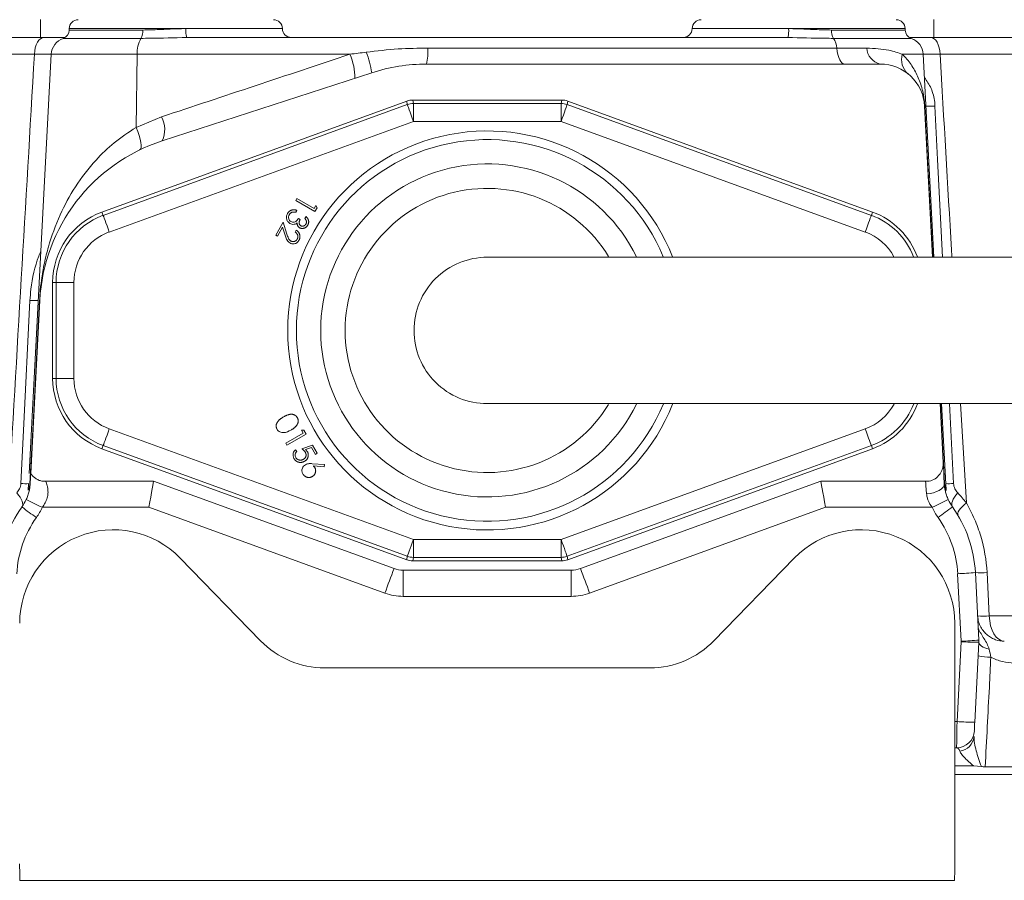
# Model space of a CAD drawing. Header units: millimetres. Extents: x 783 to 2230, y 1359 to 2850.
# Tile 7 of 12: x 1454 to 1565, y 2259 to 2356. Entities that reach past the tile are written whole.
import ezdxf

# ---------------------------------------------------------------- set-up
doc = ezdxf.new("R2010")
doc.units = ezdxf.units.MM

msp = doc.modelspace()

# ---------------------------------------------------------------- linework, layer by layer
at = {"color": 7, "linetype": 'Continuous', "lineweight": 15}
for p, q in [((1455.91, 2354.06), (1455.91, 2356.07)), ((1556.81, 2354.06), (1556.81, 2356.07)), ((1459.15, 2355.06), (1459.15, 2354.9)), ((1472.31, 2355.06), (1459.15, 2355.06)), ((1459.15, 2354.9), (1467.46, 2354.9)), ((1472.31, 2355.06), (1478.26, 2355.06)), ((1478.26, 2355.06), (1483.22, 2355.06)), ((1529.5, 2355.06), (1540.41, 2355.06)), ((1552.99, 2355.06), (1540.41, 2355.06)), ((1545.26, 2354.9), (1553.58, 2354.9)), ((1553.58, 2355.06), (1552.99, 2355.06)), ((1553.58, 2354.9), (1553.58, 2355.06)), ((1445.2, 2354.06), (1456.27, 2354.06)), ((1467.25, 2353.95), (1458.47, 2353.95)), ((1472.41, 2354.06), (1540.32, 2354.06)), ((1554.26, 2353.95), (1545.47, 2353.95)), ((1556.45, 2354.06), (1567.53, 2354.06)), ((1499.65, 2352.86), (1545.84, 2352.86)), ((1545.84, 2352.86), (1549.23, 2352.86)), ((1455.21, 2352.16), (1443.91, 2352.16)), ((1457.11, 2352.16), (1454.62, 2304.81)), ((1466.83, 2352.16), (1457.11, 2352.16)), ((1466.83, 2352.16), (1466.7, 2343.9)), ((1490.85, 2352.16), (1466.83, 2352.16)), ((1555.62, 2352.16), (1553.25, 2352.16)), ((1557.51, 2352.16), (1555.62, 2352.17)), ((1556.82, 2329.24), (1555.62, 2352.16)), ((1568.82, 2352.16), (1557.51, 2352.16)), ((1550.75, 2351.05), (1499.51, 2351.05)), ((1493.31, 2350.07), (1469.65, 2342.38)), ((1497.26, 2346.86), (1462.84, 2334.33)), ((1497.33, 2346.47), (1497.26, 2346.86)), ((1497.95, 2346.98), (1498.02, 2346.59)), ((1497.95, 2346.98), (1514.77, 2346.98)), ((1514.7, 2346.59), (1514.77, 2346.98)), ((1515.46, 2346.86), (1515.39, 2346.47)), ((1549.88, 2334.33), (1515.46, 2346.86)), ((1462.98, 2333.96), (1497.33, 2346.47)), ((1498.02, 2346.59), (1514.7, 2346.59)), ((1498.02, 2346.59), (1498.02, 2344.58)), ((1514.7, 2346.59), (1514.7, 2344.58)), ((1515.39, 2346.47), (1549.75, 2333.96)), ((1556.65, 2329.24), (1555.76, 2346.3)), ((1466.7, 2343.9), (1469.58, 2345.09)), ((1498.02, 2344.58), (1463.66, 2332.08)), ((1514.7, 2344.58), (1498.02, 2344.58)), ((1549.06, 2332.08), (1514.7, 2344.58)), ((1484.73, 2335.65), (1484.85, 2335.86)), ((1484.85, 2335.86), (1486.81, 2334.73)), ((1486.9, 2334.39), (1484.73, 2335.65)), ((1486.81, 2334.73), (1487.01, 2335.07)), ((1487.14, 2334.82), (1486.9, 2334.39)), ((1487.01, 2335.07), (1487.14, 2334.82)), ((1462.84, 2334.33), (1462.98, 2333.96)), ((1484.85, 2334.52), (1484.73, 2334.31)), ((1485.03, 2333.62), (1485.23, 2333.5)), ((1485.77, 2333.6), (1485.9, 2333.82)), ((1549.88, 2334.33), (1549.75, 2333.96)), ((1482.47, 2331.73), (1483.32, 2333.2)), ((1483.25, 2332.61), (1482.67, 2331.61)), ((1483.52, 2331.73), (1483.25, 2332.61)), ((1483.32, 2333.2), (1483.73, 2331.85)), ((1482.67, 2331.61), (1482.47, 2331.73)), ((1484.66, 2332.08), (1484.78, 2332.29)), ((1457.27, 2326.38), (1457.67, 2326.38)), ((1457.27, 2315.55), (1457.27, 2326.38)), ((1457.67, 2326.38), (1459.67, 2326.38)), ((1457.67, 2315.55), (1457.67, 2326.38)), ((1459.67, 2326.38), (1459.67, 2315.55)), ((1455.82, 2324.35), (1454.79, 2304.81)), ((1457.27, 2315.55), (1457.67, 2315.55)), ((1457.67, 2315.55), (1459.67, 2315.55)), ((1557.87, 2306.03), (1557.52, 2312.69)), ((1557.55, 2312.69), (1557.89, 2306.02)), ((1558.2, 2302.91), (1557.69, 2312.69)), ((1558.59, 2312.69), (1559.04, 2303.67)), ((1559.83, 2312.69), (1560.48, 2301.47)), ((1463.66, 2309.84), (1498.02, 2297.34)), ((1483.61, 2308.21), (1485.57, 2309.34)), ((1485.9, 2309.25), (1483.73, 2308)), ((1485.57, 2309.34), (1485.37, 2309.69)), ((1485.37, 2309.69), (1485.66, 2309.68)), ((1485.66, 2309.68), (1485.9, 2309.25)), ((1514.7, 2297.34), (1549.06, 2309.84)), ((1462.84, 2307.59), (1462.98, 2307.96)), ((1497.33, 2295.45), (1462.98, 2307.96)), ((1483.73, 2308), (1483.61, 2308.21)), ((1485.42, 2307.6), (1486.61, 2308.02)), ((1486.61, 2308.02), (1487.16, 2307.08)), ((1549.75, 2307.96), (1515.39, 2295.45)), ((1549.88, 2307.59), (1549.75, 2307.96)), ((1462.84, 2307.59), (1497.26, 2295.06)), ((1484.72, 2307.49), (1484.85, 2307.27)), ((1486.5, 2307.74), (1485.85, 2307.5)), ((1486.95, 2306.96), (1486.5, 2307.74)), ((1487.16, 2307.08), (1486.95, 2306.96)), ((1515.46, 2295.06), (1549.88, 2307.59)), ((1486.59, 2305.91), (1487.96, 2305.82)), ((1487.96, 2305.82), (1487.95, 2305.57)), ((1557.9, 2305.97), (1558.02, 2303.68)), ((1487.95, 2305.57), (1486.72, 2305.65)), ((1454.56, 2303.64), (1454.52, 2302.91)), ((1468.68, 2303.94), (1456.05, 2303.94)), ((1495.83, 2294.06), (1468.68, 2303.94)), ((1544.04, 2303.94), (1516.89, 2294.06)), ((1556.3, 2303.94), (1544.04, 2303.94)), ((1468.15, 2300.99), (1456.11, 2300.99)), ((1494.8, 2291.29), (1468.15, 2300.99)), ((1544.57, 2300.99), (1517.92, 2291.29)), ((1556.62, 2300.99), (1544.57, 2300.99)), ((1498.02, 2297.34), (1514.7, 2297.34)), ((1498.02, 2297.34), (1498.02, 2295.33)), ((1514.7, 2297.34), (1514.7, 2295.33)), ((1480.76, 2285.9), (1471.68, 2295.24)), ((1497.26, 2295.06), (1497.33, 2295.45)), ((1498.02, 2295.33), (1497.95, 2294.94)), ((1514.77, 2294.94), (1497.95, 2294.94)), ((1514.7, 2295.33), (1498.02, 2295.33)), ((1514.77, 2294.94), (1514.7, 2295.33)), ((1515.39, 2295.45), (1515.46, 2295.06)), ((1541.04, 2295.24), (1531.96, 2285.9)), ((1515.86, 2293.88), (1496.86, 2293.88)), ((1496.86, 2293.88), (1496.86, 2290.92)), ((1515.86, 2293.88), (1515.86, 2290.92)), ((1559.9, 2285.85), (1559.5, 2293.47)), ((1561.51, 2293.61), (1561.91, 2285.99)), ((1562.82, 2293.61), (1563.07, 2288.71)), ((1515.86, 2290.92), (1496.86, 2290.92)), ((1559.18, 2260.71), (1559.18, 2287.88)), ((1563.07, 2288.71), (1569.16, 2288.71)), ((1559.43, 2276.78), (1559.9, 2285.79)), ((1561.91, 2285.72), (1561.43, 2276.71)), ((1524.75, 2282.85), (1487.98, 2282.85)), ((1559.18, 2276.78), (1559.43, 2276.78)), ((1559.38, 2273.82), (1559.18, 2273.82)), ((1559.18, 2271.77), (1561.29, 2271.77)), ((1562.18, 2271.7), (1561.29, 2271.77)), ((1562.61, 2271.67), (1638.24, 2271.67)), ((1638.26, 2270.81), (1559.18, 2270.81)), ((1453.58, 2258.84), (1559.14, 2258.84))]:
    msp.add_line(p, q, dxfattribs=at)
at = {"color": 7, "linetype": 'Continuous', "lineweight": 15, "flags": 128}
for points in [[(1455.21, 2352.16), (1455.24, 2352.53), (1455.31, 2352.89), (1455.41, 2353.22), (1455.54, 2353.51), (1455.7, 2353.74), (1455.88, 2353.92), (1456.07, 2354.02), (1456.27, 2354.06)], [(1557.51, 2352.16), (1557.48, 2352.53), (1557.41, 2352.89), (1557.31, 2353.22), (1557.18, 2353.51), (1557.02, 2353.74), (1556.85, 2353.92), (1556.65, 2354.02), (1556.45, 2354.06)], [(1546.69, 2351.05), (1546.56, 2351.08), (1546.43, 2351.18), (1546.3, 2351.33), (1546.18, 2351.54), (1546.08, 2351.81), (1545.98, 2352.12), (1545.9, 2352.47), (1545.84, 2352.86)], [(1497.33, 2346.47), (1497.35, 2346.42), (1497.39, 2346.31), (1497.45, 2346.13), (1497.54, 2345.9), (1497.64, 2345.61), (1497.76, 2345.29), (1497.89, 2344.94), (1498.02, 2344.58)], [(1514.7, 2344.58), (1514.84, 2344.94), (1514.96, 2345.29), (1515.08, 2345.61), (1515.18, 2345.9), (1515.27, 2346.13), (1515.33, 2346.31), (1515.37, 2346.42), (1515.39, 2346.47)], [(1555.79, 2346.3), (1556.1, 2340.29), (1556.68, 2329.24)], [(1556.94, 2346.29), (1557.24, 2340.28), (1557.78, 2329.24)], [(1467.08, 2341.35), (1467.19, 2341.45), (1467.25, 2341.62), (1467.26, 2341.88), (1467.23, 2342.19), (1467.16, 2342.56), (1467.04, 2342.98), (1466.89, 2343.43), (1466.7, 2343.9)], [(1462.98, 2333.96), (1462.99, 2333.92), (1463.04, 2333.81), (1463.1, 2333.63), (1463.19, 2333.39), (1463.29, 2333.11), (1463.41, 2332.79), (1463.53, 2332.44), (1463.66, 2332.08)], [(1549.06, 2332.08), (1549.19, 2332.44), (1549.32, 2332.79), (1549.43, 2333.11), (1549.54, 2333.39), (1549.62, 2333.63), (1549.69, 2333.81), (1549.73, 2333.92), (1549.75, 2333.96)], [(1453.69, 2303.67), (1453.98, 2309.67), (1454.7, 2324.34)], [(1454.71, 2303.68), (1455.02, 2309.69), (1455.79, 2324.35)], [(1462.98, 2307.96), (1462.99, 2308), (1463.04, 2308.12), (1463.1, 2308.29), (1463.19, 2308.53), (1463.29, 2308.81), (1463.41, 2309.13), (1463.53, 2309.48), (1463.66, 2309.84)], [(1549.06, 2309.84), (1549.19, 2309.48), (1549.32, 2309.13), (1549.43, 2308.81), (1549.54, 2308.53), (1549.62, 2308.29), (1549.69, 2308.12), (1549.73, 2308), (1549.75, 2307.96)], [(1557.83, 2305.55), (1557.85, 2305.65), (1557.87, 2306.05)], [(1557.87, 2306.03), (1557.88, 2305.87), (1557.89, 2305.54), (1557.92, 2305.06), (1557.95, 2304.43), (1557.99, 2303.68)], [(1555.99, 2302.52), (1555.95, 2303), (1555.91, 2303.4), (1555.89, 2303.7), (1555.87, 2303.88), (1555.86, 2303.94)], [(1557.99, 2303.68), (1557.96, 2303.47), (1557.85, 2303.26), (1557.67, 2303.07), (1557.42, 2302.89), (1557.12, 2302.75), (1556.77, 2302.63), (1556.39, 2302.56), (1555.99, 2302.52)], [(1453.81, 2301.03), (1453.87, 2301.16), (1453.89, 2301.31), (1453.87, 2301.49), (1453.82, 2301.69), (1453.72, 2301.9), (1453.59, 2302.13), (1453.42, 2302.37), (1453.22, 2302.61)], [(1558.92, 2301.03), (1558.85, 2301.16), (1558.83, 2301.31), (1558.85, 2301.49), (1558.91, 2301.69), (1559, 2301.9), (1559.14, 2302.13), (1559.31, 2302.37), (1559.51, 2302.61)], [(1559.54, 2300.09), (1559.5, 2300.19), (1559.52, 2300.32), (1559.57, 2300.47), (1559.68, 2300.64), (1559.82, 2300.83), (1560.01, 2301.04), (1560.23, 2301.25), (1560.48, 2301.47)], [(1497.33, 2295.45), (1497.35, 2295.5), (1497.39, 2295.61), (1497.45, 2295.79), (1497.54, 2296.02), (1497.64, 2296.31), (1497.76, 2296.63), (1497.89, 2296.98), (1498.02, 2297.34)], [(1514.7, 2297.34), (1514.84, 2296.98), (1514.96, 2296.63), (1515.08, 2296.31), (1515.18, 2296.02), (1515.27, 2295.79), (1515.33, 2295.61), (1515.37, 2295.5), (1515.39, 2295.45)], [(1563.07, 2288.71), (1563.12, 2288.14), (1563.22, 2287.6), (1563.39, 2287.11), (1563.6, 2286.68), (1563.85, 2286.33), (1564.14, 2286.07), (1564.45, 2285.91), (1564.77, 2285.86)], [(1561.91, 2285.72), (1561.92, 2285.62), (1561.98, 2285.51), (1562.07, 2285.4), (1562.2, 2285.3), (1562.37, 2285.2), (1562.57, 2285.1), (1562.79, 2285.02), (1563.05, 2284.94)], [(1559.38, 2273.82), (1559.38, 2273.88), (1559.38, 2274.04), (1559.39, 2274.32), (1559.39, 2274.68), (1559.4, 2275.13), (1559.41, 2275.64), (1559.42, 2276.2), (1559.43, 2276.78)], [(1561.43, 2276.71), (1561.42, 2276.51), (1561.41, 2276.33), (1561.41, 2276.16), (1561.4, 2276.01), (1561.39, 2275.89), (1561.39, 2275.8), (1561.38, 2275.74), (1561.38, 2275.72)]]:
    msp.add_lwpolyline(points, dxfattribs=at)
at = {"color": 7, "linetype": 'Continuous', "lineweight": 15}
for centre, radius, start, end in [((1460.15, 2355.06), 1, 90, 180), ((1482.22, 2355.06), 1, 0, 90), ((1530.51, 2355.06), 1, 90, 180), ((1552.57, 2355.06), 1, 0, 90), ((1458.14, 2354.9), 1, 288.6964, 0), ((1465.81, 2354.77), 1.65, 330.4, 4.6039), ((1475.06, 2354.81), 2.75, 174.8215, 195.8989), ((1484.22, 2355.06), 1, 180, 270), ((1528.5, 2355.06), 1, 270, 0), ((1537.67, 2354.81), 2.75, 344.1013, 5.1783), ((1546.91, 2354.77), 1.65, 175.3963, 209.5997), ((1554.58, 2354.9), 1, 180, 251.3036), ((1459.11, 2352.05), 2.01, 108.6964, 177), ((1470, 2352.36), 3.18, 149.952, 183.6917), ((1543.62, 2352.72), 2.22, 3.4897, 33.7094), ((1553.61, 2352.05), 2.01, 3, 71.3036), ((1481.51, 2348.22), 11.95, 8.9131, 20.5121), ((1492.5, 2352.52), 7.16, 348.1491, 2.6796), ((1551.21, 2352.99), 1.99, 183.7924, 256.5255), ((1484.47, 2349.41), 6.95, 0.3515, 23.2721), ((1555.33, 2351.56), 2.17, 164.0516, 227.7301), ((1499.51, 2330.99), 20.06, 90, 108), ((1550.75, 2346.04), 5.02, 3, 90), ((1498.02, 2344.58), 2.01, 90.0117, 109.9887), ((1514.7, 2344.58), 2.01, 70.0112, 89.9884), ((1555.77, 2346.51), 0.211, 266.0656, 273.9344), ((1556.25, 2363.84), 17.56, 268.9381, 272.2571), ((1466.9, 2343.66), 3.03, 334.9593, 27.9353), ((1506.36, 2320.96), 22.54, 21.7023, 338.2885), ((1475.85, 2323.3), 20.06, 108, 177), ((1506.36, 2320.96), 21.56, 22.7186, 180), ((1506.36, 2320.96), 18.81, 26.2729, 180), ((1506.36, 2320.96), 16.05, 31.3252, 180), ((1465.74, 2326.38), 8.47, 110, 180), ((1465.74, 2326.38), 8.08, 110, 180), ((1546.98, 2326.38), 8.08, 20.8997, 70), ((1546.98, 2326.38), 8.47, 19.8745, 70), ((1465.74, 2326.38), 6.07, 110, 180), ((1546.98, 2326.38), 6.07, 28.6342, 70), ((1506.36, 2320.96), 8.27, 89.9375, 180), ((1455.34, 2342.55), 18.22, 268.0038, 270.9723), ((1455.8, 2324.56), 0.204, 266.1944, 273.8056), ((1506.36, 2320.96), 21.56, 180, 337.3619), ((1506.36, 2320.96), 18.81, 180, 333.7192), ((1506.36, 2320.96), 16.05, 180, 328.5781), ((1506.36, 2320.96), 8.27, 180, 270.0194), ((1465.74, 2315.55), 8.47, 180, 250), ((1465.74, 2315.55), 8.08, 180, 250), ((1465.74, 2315.55), 6.07, 180, 250), ((1546.98, 2315.55), 6.07, 290, 331.4391), ((1546.98, 2315.55), 8.08, 290, 339.1525), ((1546.98, 2315.55), 8.47, 290, 340.1255), ((1454.25, 2320.61), 16.96, 268.0994, 271.0581), ((1558.47, 2320.61), 16.96, 268.9419, 271.9006), ((1449.72, 2303.94), 5.01, 324.5005, 335.4111), ((1468.92, 2330.21), 31.91, 242.6936, 246.323), ((1543.8, 2330.21), 31.91, 293.677, 297.3064), ((1563, 2303.94), 5.01, 204.5889, 215.4995), ((1465.24, 2292.88), 14.04, 144.5005, 177), ((1475.81, 2329.27), 35.81, 232.0733, 235.3166), ((1449.72, 2303.91), 7.02, 324.5005, 335.4111), ((1563, 2303.91), 7.02, 204.5889, 215.4995), ((1536.91, 2329.27), 35.8, 304.6832, 307.9269), ((1547.48, 2292.88), 14.04, 3, 35.4995), ((1465.24, 2292.84), 12.04, 144.5005, 177), ((1547.48, 2292.84), 12.04, 3, 35.4995), ((1464.11, 2287.88), 10.56, 44.1798, 180), ((1548.61, 2287.88), 10.56, 0, 135.8202), ((1498.02, 2297.34), 2.01, 250.0071, 269.9925), ((1514.7, 2297.34), 2.01, 270.0075, 289.993), ((1610.82, 2249.84), 123.2, 158.9642, 160.3407), ((1496.86, 2296.89), 3.01, 250, 270), ((1515.86, 2296.89), 3.01, 270, 290), ((1401.9, 2249.84), 123.2, 19.6593, 21.0358), ((1558.5, 2322.29), 28.83, 272.0023, 275.9937), ((1562.16, 2302.03), 8.44, 265.5591, 274.4409), ((1496.86, 2296.94), 6.02, 250, 270), ((1515.86, 2296.94), 6.02, 270, 290), ((1562.42, 2297.12), 8.44, 265.5659, 274.4341), ((1487.98, 2292.91), 10.06, 224.1798, 270), ((1524.75, 2292.91), 10.06, 270, 315.8202), ((1558.89, 2314.69), 28.86, 272.0034, 275.9909), ((1559.4, 2285.82), 0.502, 357, 3), ((1561.91, 2314.46), 28.73, 266.0004, 269.9984), ((1559.4, 2285.86), 2.51, 357, 3), ((1563.33, 2290.57), 6.53, 256.6848, 269.2719), ((1561.44, 2305.47), 28.76, 266.0026, 269.9962), ((1559.38, 2275.83), 2.01, 270, 357), ((1559.52, 2275.26), 1.84, 276.7665, 354.4537), ((1506.36, 2260.71), 52.82, 180, 182.0286), ((1506.36, 2260.71), 52.82, 357.9714, 0)]:
    msp.add_arc(centre, radius, start, end, dxfattribs=at)
for centre, major_axis, ratio, start_param, end_param in [((1497.95, 2344.98), (0.35, -1.98), 0.999647, 2.96712, 3.316065), ((1514.77, 2344.98), (-0.35, -1.98), 0.999647, 2.96712, 3.316065), ((1468.15, 2300.93), (0.53, 3.01), 0.002985, 0, 1.553869), ((1544.57, 2300.93), (-0.53, 3.01), 0.002985, 4.729316, 6.283185), ((1497.95, 2296.94), (0.35, 1.98), 0.999647, 2.96712, 3.316065), ((1514.77, 2296.94), (-0.35, 1.98), 0.999647, 2.96712, 3.316065)]:
    msp.add_ellipse(centre, major_axis=major_axis, ratio=ratio, start_param=start_param, end_param=end_param, dxfattribs=at)
for points, knots in [([(1467.46, 2354.9), (1467.76, 2354.91), (1468.69, 2354.91), (1470.32, 2355.01), (1471.64, 2355.04), (1472.31, 2355.06)], [0, 0, 0, 0, 0.1915946, 0.5902986, 1, 1, 1, 1]), ([(1540.41, 2355.06), (1541.06, 2355.05), (1542.39, 2355.01), (1544.02, 2354.91), (1544.96, 2354.91), (1545.26, 2354.9)], [0, 0, 0, 0, 0.3986086, 0.8084055, 1, 1, 1, 1]), ([(1456.27, 2354.06), (1456.94, 2354.06), (1457.8, 2354.06), (1458.49, 2354.06), (1458.65, 2354.06)], [0, 0, 0, 0, 0.771652, 1, 1, 1, 1]), ([(1472.41, 2354.06), (1471, 2354.02), (1469.25, 2353.97), (1467.58, 2353.96), (1467.25, 2353.95)], [0, 0, 0, 0, 0.8060114, 1, 1, 1, 1]), ([(1545.47, 2353.95), (1545.15, 2353.96), (1543.48, 2353.97), (1541.73, 2354.02), (1540.32, 2354.06)], [0, 0, 0, 0, 0.193989, 1, 1, 1, 1]), ([(1554.07, 2354.06), (1554.27, 2354.06), (1554.97, 2354.06), (1555.83, 2354.06), (1556.45, 2354.06)], [0, 0, 0, 0, 0.276625, 1, 1, 1, 1]), ([(1492.7, 2352.4), (1493.9, 2352.54), (1496.21, 2352.81), (1498.54, 2352.84), (1499.65, 2352.86)], [0, 0, 0, 0, 0.520507, 1, 1, 1, 1]), ([(1549.23, 2352.86), (1550.1, 2352.81), (1551.63, 2352.73), (1552.76, 2352.33), (1553.25, 2352.16)], [0, 0, 0, 0, 0.572495, 1, 1, 1, 1]), ([(1457.1, 2352.17), (1457.02, 2352.17), (1456.47, 2352.17), (1455.79, 2352.16), (1455.21, 2352.16)], [0, 0, 0, 0, 0.1444702, 1, 1, 1, 1]), ([(1469.58, 2345.09), (1473.07, 2346.25), (1476.6, 2347.42), (1483.69, 2349.78), (1487.26, 2350.96), (1490.85, 2352.16)], [0, 0, 0, 0, 0.5, 0.5, 1, 1, 1, 1]), ([(1553.25, 2352.16), (1553.62, 2351.8), (1553.95, 2351.41), (1554.52, 2350.58), (1554.77, 2350.14), (1555.08, 2349.44), (1555.18, 2349.21), (1555.35, 2348.71), (1555.43, 2348.46), (1555.57, 2347.93), (1555.63, 2347.65), (1555.7, 2347.18), (1555.72, 2347.02), (1555.76, 2346.67), (1555.78, 2346.49), (1555.79, 2346.3)], [0, 0, 0, 0, 0.25, 0.25, 0.5, 0.5, 0.625, 0.625, 0.75, 0.75, 0.875, 0.875, 0.9375, 0.9375, 1, 1, 1, 1]), ([(1557.51, 2352.16), (1557.94, 2344.78), (1558.39, 2337.14), (1558.84, 2329.5), (1558.86, 2329.24)], [0, 0, 0, 0, 0.965054, 1, 1, 1, 1]), ([(1555.76, 2349.54), (1556.02, 2349.15), (1556.58, 2348.35), (1556.88, 2347.13), (1556.93, 2346.44), (1556.94, 2346.29)], [0, 0, 0, 0, 0.424846, 0.876775, 1, 1, 1, 1]), ([(1455.79, 2324.35), (1455.81, 2324.63), (1455.85, 2325.42), (1456.02, 2326.85), (1456.32, 2328.58), (1456.93, 2331.04), (1457.99, 2333.95), (1459.76, 2337.25), (1461.85, 2339.97), (1464.17, 2342.24), (1465.85, 2343.34), (1466.7, 2343.9)], [0, 0, 0, 0, 0.031908, 0.090221, 0.175728, 0.261403, 0.435989, 0.596889, 0.761202, 0.878979, 1, 1, 1, 1]), ([(1483.81, 2334.17), (1483.82, 2334.2), (1483.85, 2334.24), (1483.89, 2334.3), (1483.94, 2334.36), (1483.99, 2334.41), (1484.05, 2334.45), (1484.11, 2334.49), (1484.17, 2334.52), (1484.24, 2334.55), (1484.31, 2334.57), (1484.38, 2334.58), (1484.45, 2334.59), (1484.53, 2334.59), (1484.61, 2334.58), (1484.69, 2334.57), (1484.77, 2334.55), (1484.82, 2334.53), (1484.85, 2334.52)], [0, 0, 0, 0, 0.065524, 0.128335, 0.189372, 0.248861, 0.307225, 0.365152, 0.422966, 0.481514, 0.540645, 0.600124, 0.661265, 0.723827, 0.788306, 0.855533, 0.925973, 1, 1, 1, 1]), ([(1484.08, 2333.03), (1483.98, 2333.11), (1483.79, 2333.26), (1483.67, 2333.59), (1483.68, 2333.91), (1483.76, 2334.09), (1483.81, 2334.17)], [0, 0, 0, 0, 0.279404, 0.558952, 0.779355, 1, 1, 1, 1]), ([(1484.01, 2334.05), (1483.98, 2333.97), (1483.9, 2333.82), (1483.93, 2333.57), (1484.02, 2333.37), (1484.13, 2333.29), (1484.19, 2333.25)], [0, 0, 0, 0, 0.280272, 0.559654, 0.779925, 1, 1, 1, 1]), ([(1484.33, 2334.32), (1484.32, 2334.32), (1484.28, 2334.31), (1484.24, 2334.28), (1484.19, 2334.25), (1484.15, 2334.22), (1484.11, 2334.19), (1484.08, 2334.14), (1484.04, 2334.1), (1484.02, 2334.07), (1484.01, 2334.05)], [0, 0, 0, 0, 0.120705, 0.239288, 0.358427, 0.480465, 0.60329, 0.731317, 0.862953, 1, 1, 1, 1]), ([(1484.19, 2333.25), (1484.25, 2333.23), (1484.36, 2333.18), (1484.56, 2333.19), (1484.82, 2333.3), (1484.94, 2333.49), (1485.03, 2333.62)], [0, 0, 0, 0, 0.186622, 0.373488, 0.560265, 1, 1, 1, 1]), ([(1484.73, 2334.31), (1484.71, 2334.31), (1484.67, 2334.32), (1484.61, 2334.33), (1484.56, 2334.34), (1484.51, 2334.34), (1484.46, 2334.34), (1484.41, 2334.34), (1484.37, 2334.33), (1484.34, 2334.33), (1484.33, 2334.32)], [0, 0, 0, 0, 0.151093, 0.29424, 0.42859, 0.55572, 0.67634, 0.789828, 0.897154, 1, 1, 1, 1]), ([(1485.23, 2333.5), (1485.21, 2333.48), (1485.19, 2333.43), (1485.16, 2333.35), (1485.13, 2333.28), (1485.12, 2333.2), (1485.12, 2333.13), (1485.12, 2333.06), (1485.13, 2333), (1485.15, 2332.94), (1485.18, 2332.9), (1485.21, 2332.85), (1485.25, 2332.82), (1485.28, 2332.8), (1485.3, 2332.79)], [0, 0, 0, 0, 0.1057809, 0.2073939, 0.3057145, 0.4028143, 0.4942315, 0.5780355, 0.6555035, 0.7281623, 0.7977508, 0.8649417, 0.9321354, 1, 1, 1, 1]), ([(1485.88, 2332.98), (1485.89, 2333.01), (1485.91, 2333.05), (1485.93, 2333.12), (1485.94, 2333.2), (1485.94, 2333.26), (1485.93, 2333.31), (1485.92, 2333.35), (1485.9, 2333.39), (1485.88, 2333.43), (1485.86, 2333.47), (1485.83, 2333.51), (1485.8, 2333.56), (1485.78, 2333.58), (1485.77, 2333.6)], [0, 0, 0, 0, 0.116976, 0.2278448, 0.3362871, 0.4455501, 0.5025624, 0.5616854, 0.6248319, 0.6910136, 0.7619243, 0.8361438, 0.9159744, 0.9999854, 0.9999854, 0.9999854, 0.9999854]), ([(1485.9, 2333.82), (1485.92, 2333.8), (1485.95, 2333.77), (1486, 2333.71), (1486.05, 2333.65), (1486.08, 2333.6), (1486.12, 2333.54), (1486.14, 2333.48), (1486.16, 2333.41), (1486.18, 2333.35), (1486.19, 2333.29), (1486.19, 2333.22), (1486.19, 2333.16), (1486.18, 2333.1), (1486.16, 2333.04), (1486.14, 2332.98), (1486.12, 2332.92), (1486.1, 2332.88), (1486.09, 2332.86)], [0, 0, 0, 0, 0.073104, 0.143317, 0.21064, 0.276107, 0.33967, 0.401409, 0.462466, 0.523503, 0.583523, 0.642599, 0.700712, 0.758798, 0.817428, 0.876993, 0.937492, 1, 1, 1, 1]), ([(1484.55, 2332.95), (1484.46, 2332.94), (1484.29, 2332.93), (1484.15, 2333), (1484.08, 2333.03)], [0, 0, 0, 0, 0.559515, 1, 1, 1, 1]), ([(1484.88, 2333.1), (1484.86, 2333.08), (1484.81, 2333.04), (1484.72, 2333), (1484.64, 2332.97), (1484.58, 2332.95), (1484.55, 2332.95)], [0, 0, 0, 0, 0.257929, 0.507831, 0.753014, 1, 1, 1, 1]), ([(1485.17, 2332.56), (1485.14, 2332.58), (1485.1, 2332.6), (1485.04, 2332.65), (1484.99, 2332.71), (1484.95, 2332.78), (1484.92, 2332.85), (1484.9, 2332.92), (1484.89, 2333.01), (1484.88, 2333.07), (1484.88, 2333.1)], [0, 0, 0, 0, 0.124033, 0.24416, 0.361106, 0.479491, 0.600256, 0.725821, 0.858599, 1, 1, 1, 1]), ([(1486.09, 2332.86), (1486.07, 2332.83), (1486.04, 2332.78), (1485.98, 2332.71), (1485.91, 2332.64), (1485.83, 2332.59), (1485.75, 2332.54), (1485.66, 2332.51), (1485.58, 2332.49), (1485.49, 2332.48), (1485.4, 2332.48), (1485.32, 2332.5), (1485.24, 2332.52), (1485.19, 2332.55), (1485.17, 2332.56)], [0, 0, 0, 0, 0.089526, 0.177155, 0.264888, 0.35342, 0.440297, 0.524564, 0.606825, 0.689075, 0.770052, 0.84742, 0.924054, 1, 1, 1, 1]), ([(1485.3, 2332.79), (1485.31, 2332.78), (1485.33, 2332.77), (1485.37, 2332.75), (1485.41, 2332.74), (1485.45, 2332.74), (1485.49, 2332.74), (1485.53, 2332.74), (1485.57, 2332.75), (1485.61, 2332.76), (1485.65, 2332.77), (1485.69, 2332.79), (1485.73, 2332.81), (1485.76, 2332.84), (1485.79, 2332.87), (1485.82, 2332.9), (1485.85, 2332.94), (1485.87, 2332.97), (1485.88, 2332.98)], [0, 0, 0, 0, 0.059111, 0.116837, 0.173959, 0.231496, 0.289127, 0.347621, 0.409039, 0.472435, 0.536902, 0.600298, 0.664242, 0.728032, 0.792802, 0.859205, 0.928311, 1, 1, 1, 1]), ([(1484.06, 2330.85), (1483.98, 2330.9), (1483.81, 2331.02), (1483.65, 2331.34), (1483.57, 2331.58), (1483.52, 2331.73)], [0, 0, 0, 0, 0.279355, 0.559179, 1, 1, 1, 1]), ([(1483.73, 2331.85), (1483.78, 2331.69), (1483.85, 2331.46), (1484.01, 2331.18), (1484.12, 2331.1), (1484.18, 2331.06)], [0, 0, 0, 0, 0.560681, 0.780447, 1, 1, 1, 1]), ([(1484.18, 2331.06), (1484.19, 2331.05), (1484.22, 2331.04), (1484.27, 2331.02), (1484.32, 2331), (1484.37, 2330.99), (1484.42, 2330.99), (1484.47, 2330.99), (1484.52, 2331), (1484.57, 2331.01), (1484.62, 2331.03), (1484.67, 2331.05), (1484.71, 2331.08), (1484.76, 2331.11), (1484.8, 2331.14), (1484.83, 2331.18), (1484.87, 2331.23), (1484.88, 2331.26), (1484.89, 2331.27)], [0, 0, 0, 0, 0.062207, 0.123035, 0.182504, 0.242395, 0.302116, 0.362378, 0.424968, 0.489375, 0.554115, 0.617454, 0.680042, 0.7422, 0.804509, 0.867575, 0.932851, 1, 1, 1, 1]), ([(1484.89, 2331.27), (1484.9, 2331.29), (1484.92, 2331.32), (1484.94, 2331.38), (1484.96, 2331.43), (1484.97, 2331.48), (1484.98, 2331.54), (1484.97, 2331.59), (1484.97, 2331.64), (1484.96, 2331.7), (1484.94, 2331.75), (1484.92, 2331.8), (1484.89, 2331.86), (1484.85, 2331.9), (1484.81, 2331.95), (1484.77, 2332), (1484.71, 2332.04), (1484.68, 2332.07), (1484.66, 2332.08)], [0, 0, 0, 0, 0.062782, 0.123075, 0.181883, 0.239777, 0.296771, 0.354099, 0.412378, 0.471651, 0.531965, 0.592891, 0.654558, 0.718333, 0.784056, 0.852626, 0.924451, 1, 1, 1, 1]), ([(1484.78, 2332.29), (1484.8, 2332.27), (1484.85, 2332.24), (1484.92, 2332.18), (1484.98, 2332.13), (1485.04, 2332.06), (1485.08, 2332), (1485.12, 2331.92), (1485.16, 2331.85), (1485.18, 2331.77), (1485.2, 2331.69), (1485.21, 2331.61), (1485.21, 2331.53), (1485.2, 2331.45), (1485.19, 2331.37), (1485.17, 2331.29), (1485.14, 2331.22), (1485.11, 2331.17), (1485.09, 2331.14)], [0, 0, 0, 0, 0.068494, 0.134805, 0.19883, 0.261153, 0.323151, 0.384368, 0.446288, 0.509174, 0.571661, 0.63269, 0.692546, 0.752248, 0.812046, 0.872923, 0.935452, 1, 1, 1, 1]), ([(1485.09, 2331.14), (1485.03, 2331.05), (1484.9, 2330.86), (1484.59, 2330.74), (1484.3, 2330.73), (1484.14, 2330.81), (1484.06, 2330.85)], [0, 0, 0, 0, 0.279978, 0.559262, 0.779597, 1, 1, 1, 1]), ([(1454.7, 2324.34), (1454.73, 2324.77), (1454.86, 2326.48), (1455.31, 2328.42), (1455.86, 2329.76), (1455.94, 2329.97)], [0, 0, 0, 0, 0.220075, 0.881595, 1, 1, 1, 1]), ([(1584.9, 2329.24), (1581.77, 2329.24), (1575.77, 2329.24), (1567.23, 2329.24), (1559.59, 2329.24), (1552.86, 2329.24), (1547.38, 2329.24), (1543.01, 2329.24), (1539.6, 2329.24), (1536.69, 2329.24), (1534.1, 2329.24), (1531.42, 2329.24), (1528.4, 2329.24), (1525.04, 2329.24), (1521.55, 2329.24), (1518.11, 2329.24), (1515, 2329.24), (1512.37, 2329.24), (1510.25, 2329.24), (1508.61, 2329.24), (1507.36, 2329.24), (1506.7, 2329.24), (1506.36, 2329.24)], [0, 0, 0, 0, 0.074426, 0.1427, 0.204834, 0.260855, 0.310739, 0.345612, 0.376684, 0.403963, 0.427501, 0.451891, 0.484337, 0.521789, 0.564193, 0.611498, 0.66372, 0.721004, 0.783408, 0.850735, 0.922897, 1, 1, 1, 1]), ([(1506.36, 2312.69), (1506.66, 2312.69), (1507.23, 2312.69), (1508.24, 2312.69), (1509.46, 2312.69), (1510.95, 2312.69), (1512.69, 2312.69), (1514.63, 2312.69), (1516.69, 2312.69), (1518.79, 2312.69), (1520.89, 2312.69), (1523.29, 2312.69), (1526.33, 2312.69), (1530.3, 2312.69), (1535.2, 2312.69), (1541.1, 2312.69), (1548, 2312.69), (1555.89, 2312.69), (1564.73, 2312.69), (1574.5, 2312.69), (1581.35, 2312.69), (1584.9, 2312.69)], [0, 0, 0, 0, 0.06689, 0.128864, 0.185977, 0.238263, 0.285581, 0.327872, 0.365167, 0.39753, 0.424986, 0.452505, 0.489261, 0.532272, 0.58145, 0.636769, 0.698293, 0.764778, 0.83721, 0.915607, 1, 1, 1, 1]), ([(1483.34, 2311.19), (1483.37, 2311.2), (1483.44, 2311.24), (1483.54, 2311.3), (1483.64, 2311.34), (1483.73, 2311.38), (1483.82, 2311.41), (1483.9, 2311.44), (1483.98, 2311.46), (1484.06, 2311.48), (1484.13, 2311.49), (1484.2, 2311.49), (1484.26, 2311.49), (1484.33, 2311.49), (1484.39, 2311.48), (1484.45, 2311.46), (1484.51, 2311.44), (1484.56, 2311.42), (1484.62, 2311.4), (1484.67, 2311.37), (1484.71, 2311.33), (1484.76, 2311.3), (1484.8, 2311.26), (1484.84, 2311.21), (1484.87, 2311.17), (1484.89, 2311.13), (1484.9, 2311.12)], [0, 0, 0, 0, 0.0684297, 0.1332175, 0.1939201, 0.2508658, 0.3040327, 0.3536326, 0.3996427, 0.4426756, 0.4832503, 0.5224571, 0.5601688, 0.596828, 0.6326676, 0.6675294, 0.7018722, 0.7360912, 0.7698225, 0.8027481, 0.835562, 0.8680082, 0.9003334, 0.9331497, 0.9662336, 1, 1, 1, 1]), ([(1482.62, 2309.8), (1482.61, 2309.82), (1482.59, 2309.85), (1482.57, 2309.9), (1482.55, 2309.96), (1482.54, 2310.01), (1482.53, 2310.07), (1482.52, 2310.13), (1482.52, 2310.18), (1482.52, 2310.24), (1482.53, 2310.3), (1482.54, 2310.36), (1482.56, 2310.42), (1482.59, 2310.48), (1482.62, 2310.54), (1482.65, 2310.59), (1482.69, 2310.65), (1482.73, 2310.71), (1482.78, 2310.77), (1482.84, 2310.83), (1482.9, 2310.89), (1482.97, 2310.94), (1483.05, 2311), (1483.14, 2311.06), (1483.24, 2311.13), (1483.3, 2311.16), (1483.34, 2311.19)], [0.0000054, 0.0000054, 0.0000054, 0.0000054, 0.0336459, 0.0668071, 0.0994561, 0.1319898, 0.1641962, 0.1966657, 0.2295594, 0.2627944, 0.2966064, 0.3308833, 0.3659773, 0.4016652, 0.4385034, 0.4766719, 0.5160937, 0.5571617, 0.6005586, 0.646872, 0.6968709, 0.750114, 0.8069114, 0.8675956, 0.9317757, 1, 1, 1, 1]), ([(1484.9, 2311.12), (1484.91, 2311.1), (1484.93, 2311.06), (1484.95, 2311.01), (1484.97, 2310.95), (1484.99, 2310.9), (1485, 2310.84), (1485, 2310.78), (1485, 2310.72), (1485, 2310.66), (1484.99, 2310.6), (1484.98, 2310.54), (1484.96, 2310.48), (1484.94, 2310.42), (1484.91, 2310.36), (1484.87, 2310.3), (1484.84, 2310.24), (1484.79, 2310.18), (1484.74, 2310.12), (1484.68, 2310.06), (1484.62, 2310), (1484.55, 2309.94), (1484.47, 2309.88), (1484.39, 2309.82), (1484.29, 2309.76), (1484.23, 2309.72), (1484.19, 2309.7)], [0, 0, 0, 0, 0.0339938, 0.0673922, 0.1004859, 0.1330172, 0.1658365, 0.1988767, 0.2320577, 0.2661424, 0.3004704, 0.335348, 0.3709556, 0.4073969, 0.4451898, 0.4841612, 0.5243524, 0.5665481, 0.6104418, 0.6571703, 0.7065207, 0.7590554, 0.8142938, 0.8729031, 0.9348848, 1, 1, 1, 1]), ([(1484.19, 2309.7), (1483.93, 2309.57), (1483.53, 2309.36), (1482.99, 2309.45), (1482.75, 2309.62), (1482.66, 2309.74), (1482.62, 2309.8)], [0, 0, 0, 0, 0.499363, 0.748748, 0.874367, 1, 1, 1, 1]), ([(1484.53, 2306.5), (1484.48, 2306.59), (1484.4, 2306.78), (1484.43, 2307.08), (1484.54, 2307.33), (1484.66, 2307.44), (1484.72, 2307.49)], [0, 0, 0, 0, 0.27986, 0.559327, 0.779565, 1, 1, 1, 1]), ([(1484.85, 2307.27), (1484.8, 2307.22), (1484.7, 2307.12), (1484.65, 2306.93), (1484.67, 2306.75), (1484.71, 2306.65), (1484.74, 2306.6)], [0, 0, 0, 0, 0.280153, 0.559239, 0.779612, 1, 1, 1, 1]), ([(1485.81, 2307.2), (1485.8, 2307.22), (1485.78, 2307.25), (1485.74, 2307.3), (1485.7, 2307.35), (1485.65, 2307.4), (1485.6, 2307.45), (1485.55, 2307.5), (1485.49, 2307.55), (1485.44, 2307.58), (1485.42, 2307.6)], [0, 0, 0, 0, 0.102032, 0.210374, 0.323695, 0.44489, 0.572357, 0.707615, 0.850363, 1, 1, 1, 1]), ([(1485.61, 2306.41), (1485.62, 2306.42), (1485.66, 2306.44), (1485.71, 2306.48), (1485.75, 2306.52), (1485.79, 2306.56), (1485.82, 2306.6), (1485.85, 2306.65), (1485.87, 2306.7), (1485.88, 2306.75), (1485.9, 2306.81), (1485.9, 2306.86), (1485.9, 2306.92), (1485.89, 2306.97), (1485.88, 2307.03), (1485.86, 2307.09), (1485.84, 2307.15), (1485.82, 2307.18), (1485.81, 2307.2)], [0, 0, 0, 0, 0.067076, 0.131226, 0.19365, 0.254204, 0.313459, 0.372493, 0.43177, 0.492391, 0.553055, 0.613204, 0.673109, 0.734509, 0.797001, 0.861752, 0.92911, 1, 1, 1, 1]), ([(1486.04, 2307.27), (1486.05, 2307.25), (1486.08, 2307.2), (1486.11, 2307.12), (1486.13, 2307.05), (1486.15, 2306.97), (1486.15, 2306.89), (1486.15, 2306.82), (1486.14, 2306.74), (1486.12, 2306.67), (1486.1, 2306.59), (1486.07, 2306.52), (1486.03, 2306.45), (1485.98, 2306.39), (1485.93, 2306.33), (1485.87, 2306.28), (1485.8, 2306.23), (1485.75, 2306.2), (1485.73, 2306.18)], [0, 0, 0, 0, 0.065949, 0.129229, 0.191135, 0.251141, 0.311052, 0.370755, 0.431359, 0.493403, 0.555531, 0.616741, 0.677351, 0.738704, 0.801113, 0.864906, 0.931238, 1, 1, 1, 1]), ([(1485.85, 2307.5), (1485.89, 2307.46), (1485.96, 2307.39), (1486.01, 2307.31), (1486.04, 2307.27)], [0, 0, 0, 0, 0.560011, 1, 1, 1, 1]), ([(1485.73, 2306.18), (1485.71, 2306.17), (1485.67, 2306.15), (1485.62, 2306.13), (1485.56, 2306.1), (1485.51, 2306.09), (1485.45, 2306.07), (1485.39, 2306.06), (1485.33, 2306.05), (1485.28, 2306.05), (1485.22, 2306.05), (1485.16, 2306.06), (1485.11, 2306.06), (1485.05, 2306.08), (1485, 2306.09), (1484.95, 2306.11), (1484.9, 2306.13), (1484.85, 2306.16), (1484.8, 2306.19), (1484.76, 2306.23), (1484.71, 2306.26), (1484.67, 2306.3), (1484.63, 2306.35), (1484.59, 2306.39), (1484.56, 2306.44), (1484.54, 2306.48), (1484.53, 2306.5)], [0, 0, 0, 0, 0.0440019, 0.0873574, 0.1300568, 0.172245, 0.2139831, 0.2558915, 0.2977328, 0.3400879, 0.3820322, 0.4230149, 0.4635601, 0.5035583, 0.5431393, 0.5828308, 0.6226259, 0.6625882, 0.7029054, 0.7434698, 0.7842528, 0.8254122, 0.8676561, 0.910624, 0.9545486, 0.9999909, 0.9999909, 0.9999909, 0.9999909]), ([(1484.74, 2306.6), (1484.75, 2306.58), (1484.77, 2306.55), (1484.81, 2306.5), (1484.85, 2306.46), (1484.89, 2306.42), (1484.94, 2306.39), (1484.99, 2306.37), (1485.05, 2306.34), (1485.11, 2306.33), (1485.17, 2306.31), (1485.24, 2306.31), (1485.3, 2306.31), (1485.36, 2306.32), (1485.42, 2306.33), (1485.49, 2306.35), (1485.55, 2306.38), (1485.59, 2306.4), (1485.61, 2306.41)], [0.0000098, 0.0000098, 0.0000098, 0.0000098, 0.0612752, 0.12109, 0.1794827, 0.2377984, 0.2966725, 0.3562595, 0.4176937, 0.481507, 0.5459904, 0.6090573, 0.6718857, 0.7346016, 0.7982921, 0.863663, 0.930653, 1, 1, 1, 1]), ([(1485.54, 2304.75), (1485.49, 2304.85), (1485.4, 2305.06), (1485.45, 2305.38), (1485.6, 2305.64), (1485.75, 2305.74), (1485.82, 2305.79)], [0, 0, 0, 0, 0.279702, 0.559091, 0.779549, 1, 1, 1, 1]), ([(1485.82, 2305.79), (1485.9, 2305.83), (1486.04, 2305.89), (1486.25, 2305.92), (1486.42, 2305.92), (1486.54, 2305.91), (1486.59, 2305.91)], [0, 0, 0, 0, 0.339304, 0.559447, 0.779693, 1, 1, 1, 1]), ([(1556.3, 2303.94), (1556.53, 2303.99), (1556.75, 2304.09), (1557.15, 2304.34), (1557.32, 2304.51), (1557.53, 2304.79), (1557.6, 2304.89), (1557.7, 2305.1), (1557.75, 2305.21), (1557.85, 2305.55), (1557.88, 2305.79), (1557.87, 2306.03)], [0, 0, 0, 0, 0.25, 0.25, 0.5, 0.5, 0.625, 0.625, 0.75, 0.75, 1, 1, 1, 1]), ([(1454.73, 2303.68), (1454.73, 2303.68), (1454.73, 2303.71), (1454.74, 2303.84), (1454.76, 2304.16), (1454.78, 2304.68), (1454.79, 2304.72), (1454.79, 2304.75)], [0, 0, 0, 0, 0.003948, 0.033451, 0.174888, 0.475924, 1, 1, 1, 1]), ([(1454.79, 2304.81), (1454.86, 2304.7), (1454.95, 2304.6), (1455.13, 2304.41), (1455.23, 2304.33), (1455.44, 2304.18), (1455.55, 2304.12), (1455.79, 2304.01), (1455.92, 2303.97), (1456.05, 2303.94)], [0, 0, 0, 0, 0.25, 0.25, 0.5, 0.5, 0.75, 0.75, 1, 1, 1, 1]), ([(1486.6, 2304.46), (1486.57, 2304.44), (1486.5, 2304.41), (1486.41, 2304.37), (1486.31, 2304.35), (1486.21, 2304.35), (1486.11, 2304.35), (1486.01, 2304.37), (1485.91, 2304.41), (1485.82, 2304.46), (1485.74, 2304.51), (1485.66, 2304.58), (1485.59, 2304.66), (1485.55, 2304.72), (1485.54, 2304.75)], [0, 0, 0, 0, 0.0861018, 0.1695392, 0.2510817, 0.332801, 0.4140839, 0.4949081, 0.5770503, 0.6613252, 0.7465386, 0.8303622, 0.9145624, 0.9999909, 0.9999909, 0.9999909, 0.9999909]), ([(1486.89, 2305.45), (1486.9, 2305.43), (1486.92, 2305.39), (1486.95, 2305.32), (1486.97, 2305.25), (1486.98, 2305.18), (1486.98, 2305.11), (1486.98, 2305.04), (1486.97, 2304.97), (1486.95, 2304.9), (1486.93, 2304.83), (1486.9, 2304.77), (1486.86, 2304.7), (1486.82, 2304.65), (1486.77, 2304.59), (1486.72, 2304.54), (1486.66, 2304.5), (1486.62, 2304.47), (1486.6, 2304.46)], [0, 0, 0, 0, 0.063431, 0.1255, 0.185859, 0.245692, 0.305602, 0.366296, 0.428007, 0.492147, 0.556175, 0.618869, 0.680842, 0.742474, 0.804913, 0.867906, 0.93293, 1, 1, 1, 1]), ([(1486.72, 2305.65), (1486.74, 2305.63), (1486.77, 2305.6), (1486.81, 2305.55), (1486.85, 2305.5), (1486.88, 2305.47), (1486.89, 2305.45)], [0.0000367, 0.0000367, 0.0000367, 0.0000367, 0.2696336, 0.5230436, 0.7671738, 1, 1, 1, 1]), ([(1453.22, 2302.61), (1453.34, 2302.75), (1453.45, 2302.9), (1453.62, 2303.26), (1453.68, 2303.46), (1453.69, 2303.67)], [0, 0, 0, 0, 0.5, 0.5, 1, 1, 1, 1]), ([(1454.28, 2301.86), (1454.36, 2302.02), (1454.42, 2302.17), (1454.53, 2302.49), (1454.57, 2302.66), (1454.65, 2302.97), (1454.67, 2303.12), (1454.71, 2303.41), (1454.73, 2303.55), (1454.73, 2303.68)], [0, 0, 0, 0, 0.25, 0.25, 0.5, 0.5, 0.75, 0.75, 1, 1, 1, 1]), ([(1454.53, 2302.91), (1454.54, 2302.92), (1454.55, 2302.95), (1454.65, 2303.24), (1454.68, 2303.44), (1454.7, 2303.57), (1454.7, 2303.65), (1454.71, 2303.68)], [0, 0, 0, 0, 0.60277, 0.826218, 0.90796, 0.957681, 1, 1, 1, 1]), ([(1456.45, 2303.94), (1456.45, 2303.94), (1456.5, 2303.86), (1456.59, 2303.63), (1456.62, 2303.53), (1456.68, 2303.31), (1456.71, 2303.18), (1456.74, 2302.89), (1456.75, 2302.74), (1456.73, 2302.4), (1456.7, 2302.22), (1456.6, 2301.86), (1456.52, 2301.67), (1456.34, 2301.32), (1456.23, 2301.15), (1456.11, 2300.99)], [0, 0, 0, 0, 0.25, 0.25, 0.375, 0.375, 0.5, 0.5, 0.625, 0.625, 0.75, 0.75, 0.875, 0.875, 1, 1, 1, 1]), ([(1557.99, 2303.68), (1558.01, 2303.42), (1558.04, 2303.13), (1558.15, 2302.66), (1558.2, 2302.5), (1558.3, 2302.18), (1558.37, 2302.02), (1558.44, 2301.86)], [0, 0, 0, 0, 0.5, 0.5, 0.75, 0.75, 1, 1, 1, 1]), ([(1558.02, 2303.68), (1558.02, 2303.67), (1558.02, 2303.64), (1558.03, 2303.55), (1558.04, 2303.44), (1558.07, 2303.29), (1558.1, 2303.16), (1558.17, 2302.96), (1558.22, 2302.84), (1558.2, 2302.9), (1558.19, 2302.91)], [0, 0, 0, 0, 0.00841, 0.046485, 0.106834, 0.164102, 0.306882, 0.433423, 0.940442, 1, 1, 1, 1]), ([(1559.04, 2303.67), (1559.04, 2303.56), (1559.06, 2303.46), (1559.11, 2303.26), (1559.14, 2303.17), (1559.27, 2302.9), (1559.38, 2302.75), (1559.51, 2302.61)], [0, 0, 0, 0, 0.25, 0.25, 0.5, 0.5, 1, 1, 1, 1]), ([(1556.62, 2300.99), (1556.44, 2301.22), (1556.29, 2301.47), (1556.13, 2301.87), (1556.08, 2302), (1556.02, 2302.26), (1556, 2302.39), (1555.99, 2302.52)], [0, 0, 0, 0, 0.5, 0.5, 0.75, 0.75, 1, 1, 1, 1]), ([(1558.52, 2301.68), (1558.53, 2301.67), (1558.54, 2301.64), (1558.54, 2301.65), (1558.54, 2301.65)], [0, 0, 0, 0, 0.923204, 1, 1, 1, 1]), ([(1560.48, 2301.47), (1560.82, 2300.89), (1561.13, 2300.28), (1561.68, 2299.02), (1561.91, 2298.37), (1562.51, 2296.38), (1562.74, 2295.02), (1562.82, 2293.61)], [0, 0, 0, 0, 0.25, 0.25, 0.5, 0.5, 1, 1, 1, 1]), ([(1561.76, 2288.71), (1561.78, 2288.48), (1561.81, 2288.26), (1561.93, 2287.84), (1562.02, 2287.64), (1562.21, 2287.26), (1562.33, 2287.1), (1562.58, 2286.79), (1562.72, 2286.66), (1563.01, 2286.42), (1563.16, 2286.32), (1563.47, 2286.15), (1563.63, 2286.08), (1564.11, 2285.91), (1564.44, 2285.86), (1564.77, 2285.86)], [0, 0, 0, 0, 0.125, 0.125, 0.25, 0.25, 0.375, 0.375, 0.5, 0.5, 0.625, 0.625, 0.75, 0.75, 1, 1, 1, 1]), ([(1561.84, 2287.3), (1561.93, 2287.1), (1562.03, 2286.9), (1562.25, 2286.52), (1562.37, 2286.33), (1562.6, 2285.95), (1562.72, 2285.76), (1562.91, 2285.36), (1563, 2285.16), (1563.05, 2284.94)], [0, 0, 0, 0, 0.25, 0.25, 0.5, 0.5, 0.75, 0.75, 1, 1, 1, 1]), ([(1563.25, 2284.05), (1563.19, 2282.92), (1563.13, 2281.8), (1563.08, 2280.68), (1562.92, 2277.67), (1562.77, 2274.67), (1562.61, 2271.67)], [0.00163942, 0.00163942, 0.00163942, 0.00163942, 0.005015, 0.005015, 0.005015, 0.01404184, 0.01404184, 0.01404184, 0.01404184]), ([(1565.9, 2283.39), (1565.45, 2283.39), (1565, 2283.45), (1564.11, 2283.66), (1563.67, 2283.83), (1563.25, 2284.05)], [0, 0, 0, 0, 0.5, 0.5, 1, 1, 1, 1]), ([(1561.35, 2275.09), (1561.34, 2274.86), (1561.36, 2274.6), (1561.45, 2274.06), (1561.52, 2273.78), (1561.75, 2272.91), (1561.95, 2272.31), (1562.18, 2271.7)], [0, 0, 0, 0, 0.25, 0.25, 0.5, 0.5, 1, 1, 1, 1]), ([(1559.74, 2273.44), (1559.69, 2273.57), (1559.63, 2273.66), (1559.51, 2273.79), (1559.45, 2273.82), (1559.38, 2273.82)], [0, 0, 0, 0, 0.5, 0.5, 1, 1, 1, 1]), ([(1561.29, 2271.77), (1560.93, 2272.07), (1560.61, 2272.37), (1560.19, 2272.79), (1560.07, 2272.93), (1559.86, 2273.2), (1559.78, 2273.33), (1559.74, 2273.44)], [0, 0, 0, 0, 0.5, 0.5, 0.75, 0.75, 1, 1, 1, 1])]:
    msp.add_open_spline(points, degree=3, knots=knots, dxfattribs=at)
for points in [[(1490.85, 2352.16), (1491.47, 2352.24), (1492.08, 2352.32), (1492.7, 2352.4)], [(1452.24, 2301.47), (1453.23, 2318.37), (1454.22, 2335.26), (1455.21, 2352.16)], [(1559.51, 2302.61), (1559.84, 2302.25), (1560.17, 2301.88), (1560.48, 2301.47)], [(1563.05, 2284.94), (1563.12, 2284.64), (1563.19, 2284.35), (1563.25, 2284.05)], [(1562.18, 2271.7), (1562.32, 2271.68), (1562.46, 2271.67), (1562.61, 2271.67)]]:
    msp.add_open_spline(points, degree=3, dxfattribs=at)

doc.saveas('drawing.dxf')
